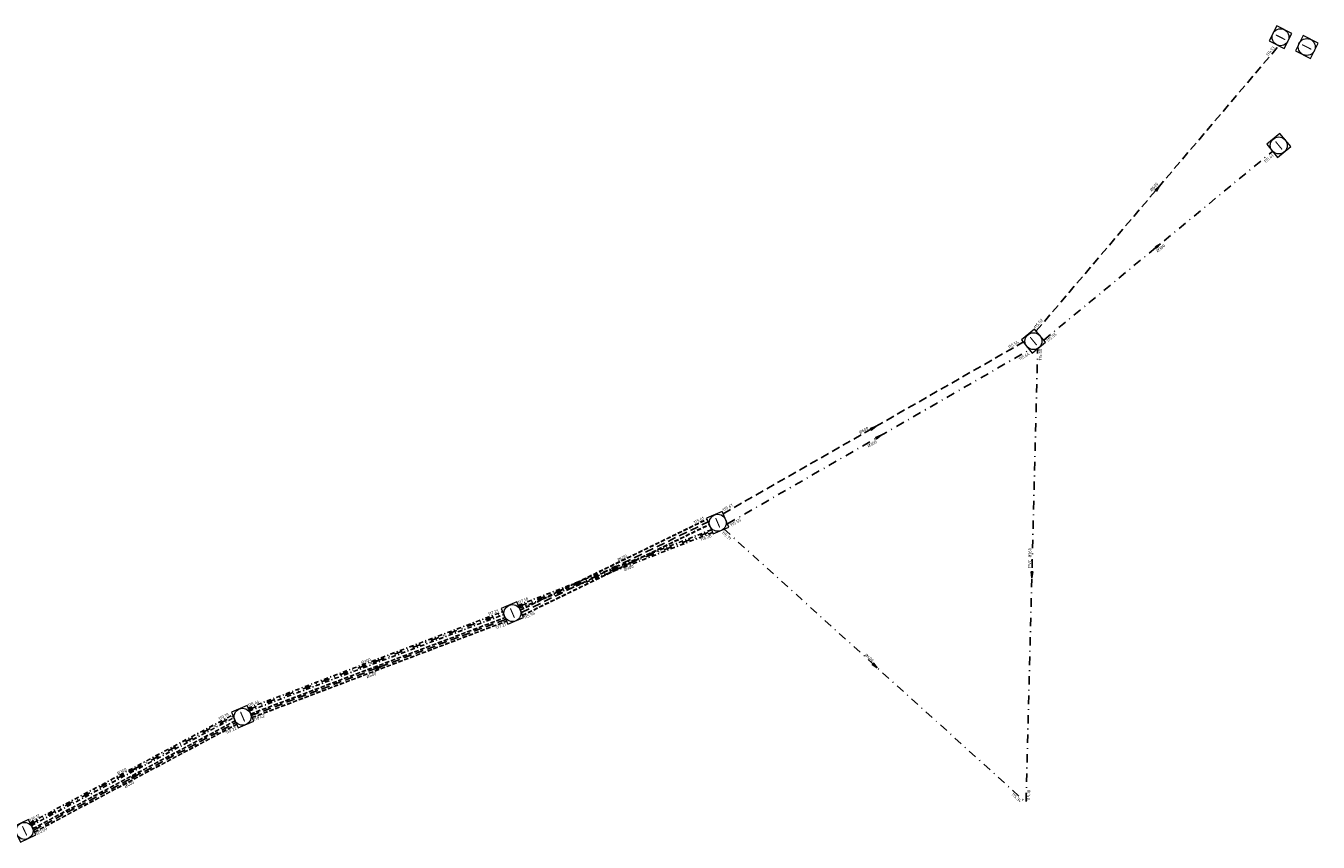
# Model space of a CAD drawing. Header units: metres. Extents: x 191797 to 192445, y 309736 to 309977.
# Tile 6 of 6: x 192292 to 192445, y 309881 to 309977. Entities that reach past the tile are written whole.
import ezdxf
from ezdxf.enums import TextEntityAlignment as Align

# ---------------------------------------------------------------- set-up
doc = ezdxf.new("R2010")
doc.units = ezdxf.units.M
doc.header["$LTSCALE"] = 0.2
doc.linetypes.add('RI-DWA-SO', pattern=[11, 5, -3, 0, -3])
doc.linetypes.add('RI-HWA', pattern=[7.4, 5, -2.4])
doc.layers.get('0').update_dxf_attribs({"color": 251, "lineweight": 13})
for name, color, linetype, lineweight, transparency in [('B-WE-RI-DWA_BOB-T18', 251, 'Continuous', 18, 0.35), ('B-WE-RI-DWA_RIOOLLEIDING-DIKTE-G', 251, 'RI-DWA-SO', 13, 0.35), ('B-WE-RI-DWA_RIOOLLEIDING-G', 251, 'RI-DWA-SO', 25, 0.35), ('B-WE-RI-DWA_STROOMRICHTING-S', 251, 'Continuous', 25, 0.35), ('B-WE-RI-HWA_BOB-T18', 251, 'Continuous', 18, 0.35), ('B-WE-RI-HWA_RIOOLLEIDING-DIKTE-G', 251, 'RI-HWA', 13, 0.35), ('B-WE-RI-HWA_STROOMRICHTING-S', 251, 'Continuous', 25, 0.35), ('KRAGTEN-B-WE-RI-HWA_RIOLERING-G', 251, 'RI-HWA', 25, 0.35)]:
    doc.layers.add(name, color=color, linetype=linetype, lineweight=lineweight, transparency=transparency)
doc.layers.add('KRAGTEN-B-WE-RI-OVERIG_RIOOLPUT_INSPECTIE-S-200', color=251, linetype='Continuous', lineweight=18)
doc.styles.add('ISO', font='iso.shx')
doc.styles.add('NLCS-ISO', font='NLCS-ISO.ttf', dxfattribs={"height": 1.8})

# ---------------------------------------------------------------- blocks, each defined once
blk = doc.blocks.new('SRI-PUT_INSPECTIE-SO')
at = {"flags": 128}
blk.add_lwpolyline([(-2, -2), (2, -2), (2, 2), (-2, 2)], close=True, dxfattribs=at)
blk.add_circle((0, 0), 2)
at = {"style": 'NLCS-ISO'}
blk.add_text('I', height=2.5, dxfattribs=at).set_placement((0, -0.01), align=Align.MIDDLE_CENTER)
blk = doc.blocks.new('SRI-STROOMRICHTING_01-SO')
at = {"ltscale": 0.1}
blk.add_hatch(color=256, dxfattribs=at).paths.add_polyline_path([(1.75, 0), (-1.75, -0.5), (-1.75, 0.5)])
at = {"ltscale": 0.1, "flags": 128}
blk.add_lwpolyline([(1.75, 0), (-1.75, -0.5), (-1.75, 0.5)], close=True, dxfattribs=at)

msp = doc.modelspace()

# ---------------------------------------------------------------- linework, layer by layer
at = {"layer": 'B-WE-RI-DWA_RIOOLLEIDING-DIKTE-G', "ltscale": 0.5, "flags": 128}
for points in [[(192350.49, 309908.67), (192373.3, 309917.6)], [(192350.52, 309908.62), (192373.32, 309917.55)], [(192350.63, 309908.34), (192373.44, 309917.28)], [(192350.66, 309908.29), (192373.46, 309917.23)], [(192318.59, 309896.53), (192348.69, 309907.94)], [(192318.61, 309896.48), (192348.71, 309907.89)], [(192318.73, 309896.2), (192348.82, 309907.6)], [(192318.75, 309896.15), (192348.84, 309907.55)], [(192292.86, 309882.98), (192316.76, 309895.72)], [(192292.88, 309882.93), (192316.78, 309895.67)], [(192293.01, 309882.66), (192316.9, 309895.39)], [(192293.03, 309882.61), (192316.92, 309895.34)]]:
    msp.add_lwpolyline(points, dxfattribs=at)
at = {"layer": 'B-WE-RI-DWA_RIOOLLEIDING-G', "flags": 128}
for points in [[(192412.56, 309939.97), (192439.58, 309962.27)], [(192375.22, 309918.26), (192410.9, 309938.84)], [(192410.46, 309885.48), (192411.83, 309938.97)], [(192350.58, 309908.48), (192373.38, 309917.42)], [(192374.77, 309917.66), (192410.46, 309885.35)], [(192318.67, 309896.34), (192348.76, 309907.74)], [(192292.94, 309882.79), (192316.84, 309895.53)]]:
    msp.add_lwpolyline(points, dxfattribs=at)
at = {"layer": 'B-WE-RI-HWA_RIOOLLEIDING-DIKTE-G', "ltscale": 0.5, "flags": 128}
for points in [[(192350.73, 309908.12), (192372.77, 309918.85)], [(192350.76, 309908.05), (192372.8, 309918.78)], [(192350.99, 309907.5), (192373.04, 309918.23)], [(192351.03, 309907.43), (192373.07, 309918.15)], [(192318.88, 309895.84), (192348.99, 309907.25)], [(192318.91, 309895.79), (192349.01, 309907.2)], [(192319.06, 309895.42), (192349.15, 309906.82)], [(192319.09, 309895.37), (192349.17, 309906.77)], [(192293.18, 309882.3), (192317.06, 309895.03)], [(192293.2, 309882.25), (192317.08, 309894.98)], [(192293.38, 309881.89), (192317.24, 309894.61)], [(192293.4, 309881.84), (192317.26, 309894.56)]]:
    msp.add_lwpolyline(points, dxfattribs=at)
at = {"layer": 'KRAGTEN-B-WE-RI-HWA_RIOLERING-G', "flags": 128}
for points in [[(192411.67, 309941.04), (192440.33, 309974.76)], [(192374.7, 309919.46), (192410.16, 309939.74)], [(192350.88, 309907.78), (192372.92, 309918.5)], [(192318.98, 309895.61), (192349.08, 309907.01)], [(192293.29, 309882.07), (192317.16, 309894.79)]]:
    msp.add_lwpolyline(points, dxfattribs=at)

# ---------------------------------------------------------------- block references
at = {"layer": 'B-WE-RI-DWA_STROOMRICHTING-S'}
for p, xscale, yscale, zscale, rotation in [((192426.07, 309951.12), 0.2, 0.2, 0.2, 39.53109007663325), ((192393.06, 309928.55), 0.1999999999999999, 0.1999999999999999, 0.1999999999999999, 29.970023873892), ((192362.01, 309912.96), 0.2, 0.2, 0.2, 21.39774440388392), ((192411.15, 309912.23), -0.2, 0.2, 0.2, 88.53897107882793), ((192333.73, 309902.05), 0.2, 0.2, 0.2, 20.75469888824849), ((192392.62, 309901.5), 0.2, 0.2, 0.2, 317.8440331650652), ((192304.9, 309889.16), 0.2, 0.2, 0.2, 28.05616437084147)]:
    msp.add_blockref('SRI-STROOMRICHTING_01-SO', p, dxfattribs=dict(at, xscale=xscale, yscale=yscale, zscale=zscale, rotation=rotation))
at = {"layer": 'B-WE-RI-HWA_STROOMRICHTING-S', "xscale": 0.2, "yscale": 0.2, "zscale": 0.2}
for p, rotation in [((192426, 309957.9), 49.6375702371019), ((192392.43, 309929.6), 29.77419757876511), ((192361.93, 309913.15), 25.95593505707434), ((192334.05, 309901.31), 20.7546988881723), ((192305.23, 309888.44), 28.06067762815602)]:
    msp.add_blockref('SRI-STROOMRICHTING_01-SO', p, dxfattribs=dict(at, rotation=rotation))
at = {"layer": 'KRAGTEN-B-WE-RI-OVERIG_RIOOLPUT_INSPECTIE-S-200'}
for p, xscale, yscale, zscale, rotation in [((192440.5, 309975.73), 0.4999999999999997, 0.4999999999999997, 0.4999999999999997, 243.0729789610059), ((192443.6, 309974.58), 0.4999999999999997, 0.4999999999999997, 0.4999999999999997, 243.0729789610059), ((192440.3, 309962.95), 0.4999999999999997, 0.4999999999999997, 0.4999999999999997, 219.4335548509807), ((192411.33, 309939.84), 0.4999999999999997, 0.4999999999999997, 0.4999999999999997, 219.4335548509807), ((192374.05, 309918.39), 0.4999999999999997, 0.4999999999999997, 0.4999999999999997, 203.1651494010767), ((192349.81, 309907.72), 0.4999999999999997, 0.4999999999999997, 0.4999999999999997, 203.1651494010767), ((192317.95, 309895.48), 0.4999999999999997, 0.4999999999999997, 0.4999999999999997, 203.1651494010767), ((192292.21, 309882), 0.4999999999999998, 0.4999999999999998, 0.4999999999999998, 205.6348833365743)]:
    msp.add_blockref('SRI-PUT_INSPECTIE-SO', p, dxfattribs=dict(at, xscale=xscale, yscale=yscale, zscale=zscale, rotation=rotation))

# ---------------------------------------------------------------- texts
at = {"layer": 'B-WE-RI-DWA_BOB-T18', "style": 'ISO'}
for s, rotation, p in [('115.41', 39.5311, (192439.74, 309961.69)), ('115.50', 88.539, (192412.35, 309938.94)), ('115.64', 29.97, (192410.94, 309938.24)), ('116.28', 21.3977, (192373.37, 309916.73)), ('117.21', 20.7547, (192348.21, 309907.87)), ('119.19', 28.0562, (192316.38, 309895.66)), ('115.34', 317.844, (192409.72, 309885.32))]:
    msp.add_text(s, height=0.36, rotation=rotation, dxfattribs=at).set_placement(p, align=Align.RIGHT)
for s, rotation, p in [('%%C300', 39.5311, (192426.54, 309950.59)), ('%%c300', 29.97, (192392.42, 309927.46)), ('PVC %%C160', 88.539, (192411.18, 309914.22)), ('%%C300', 21.3977, (192363.65, 309912.78)), ('%%c300', 20.7547, (192332.62, 309901.79)), ('%%C400', 317.844, (192391.75, 309902.24)), ('%%c300', 28.0562, (192303.83, 309888.78))]:
    msp.add_text(s, height=0.36, rotation=rotation, dxfattribs=at).set_placement(p, align=Align.BOTTOM_CENTER)
for s, rotation, p in [('115.55', 39.5311, (192413.04, 309939.71)), ('115.55', 29.97, (192375.65, 309917.92)), ('115.71', 317.844, (192374.48, 309917.16)), ('117.18', 21.3977, (192350.53, 309908.79)), ('118.44', 20.7547, (192318.65, 309896.65)), ('115.18', 88.539, (192410.93, 309885.54)), ('120.12', 28.0562, (192292.89, 309883.08))]:
    msp.add_text(s, height=0.36, rotation=rotation, dxfattribs=at).set_placement(p)
at = {"layer": 'B-WE-RI-HWA_BOB-T18', "style": 'ISO'}
for s, rotation, p in [('114.13', 49.6376, (192439.85, 309974.46)), ('115.54', 29.7742, (192409.66, 309939.64)), ('115.61', 25.9559, (192372.49, 309918.81)), ('117.21', 20.7547, (192349.1, 309906.25)), ('119.22', 28.0607, (192317.28, 309894.03))]:
    msp.add_text(s, height=0.36, rotation=rotation, dxfattribs=at).set_placement(p, align=Align.RIGHT)
for s, rotation, p in [('%%C600', 49.6376, (192425.8, 309957.87)), ('%%C600', 29.7742, (192391.43, 309929.07)), ('%%C600', 25.9559, (192362.9, 309913.99)), ('%%C400', 20.7547, (192333.26, 309900.12)), ('%%C400', 28.0607, (192304.71, 309887.23))]:
    msp.add_text(s, height=0.36, rotation=rotation, dxfattribs=at).set_placement(p, align=Align.BOTTOM_CENTER)
for s, rotation, p in [('115.52', 49.6376, (192411.6, 309941.26)), ('115.61', 29.7742, (192374.75, 309919.71)), ('115.96', 25.9559, (192351.27, 309907)), ('118.42', 20.7547, (192319.32, 309894.97)), ('120.09', 28.0607, (192293.66, 309881.46))]:
    msp.add_text(s, height=0.36, rotation=rotation, dxfattribs=at).set_placement(p)

doc.saveas('drawing.dxf')
